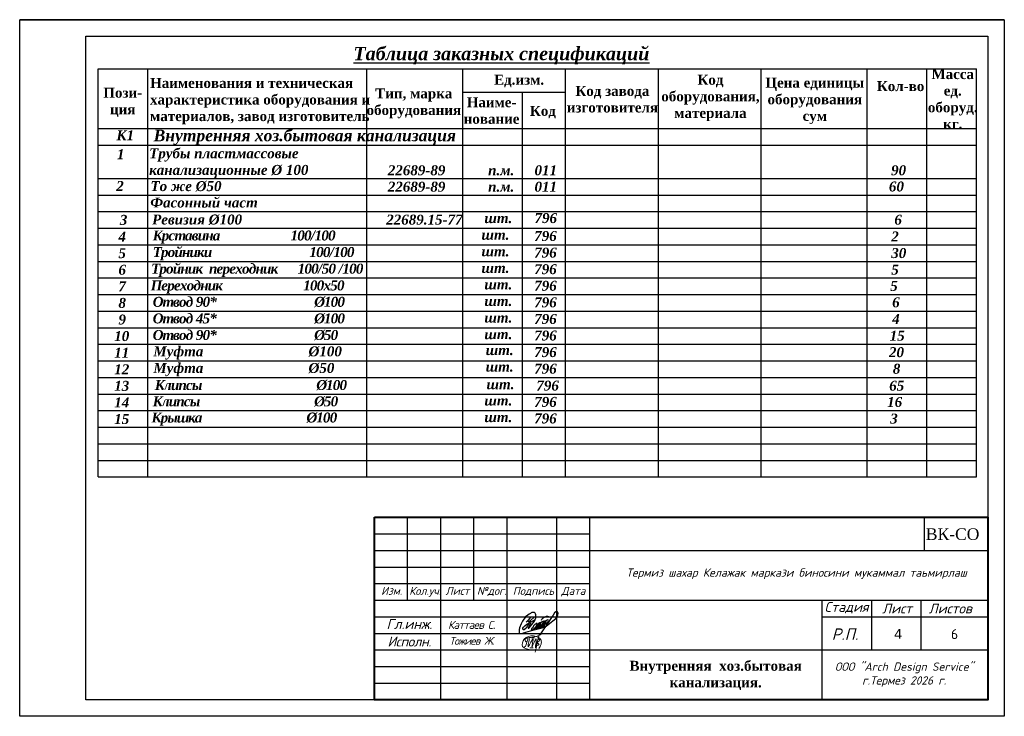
# Model space of a CAD drawing. Header units: inches. Extents: x 8001 to 766003, y -84601 to 563258.
# Tile 119 of 169: x 459026 to 488726, y 9970 to 30970. Entities that reach past the tile are written whole.
import ezdxf

# ---------------------------------------------------------------- set-up
doc = ezdxf.new("R2010")
doc.units = ezdxf.units.IN
doc.header["$MEASUREMENT"] = 0
doc.layers.add('_0', color=7, linetype='Continuous', lineweight=15)
doc.layers.add('ФВС-3', color=7, linetype='Continuous', lineweight=25)
doc.styles.add('MyStyle', font='isocpeur.ttf', dxfattribs={"height": 400})
doc.styles.add('OOO-Kazar', font='txt')
doc.styles.get("Standard").update_dxf_attribs({"font": 'arial.ttf'})

# ---------------------------------------------------------------- blocks, each defined once
blk = doc.blocks.new('gfnfd')
at = {"layer": '_0', "color": 5, "ltscale": 100}
for points in [[(6520817.7, 2413293.9), (6520848.3, 2413293.6)], [(6520801, 2413191.6), (6520834.5, 2413191.6)]]:
    blk.add_lwpolyline(points, dxfattribs=at)
blk.add_arc((6518800.2, 2413812.4), 2051.1, 342.79532, 345.32891, dxfattribs=at)
for points in [[(6520891.3, 2413186), (6520915, 2413229.1), (6520915.3, 2413268.7), (6520745.7, 2413281.4), (6520730.3, 2413208), (6520826.7, 2413172.7)], [(6520765.3, 2413254.6), (6520754.2, 2413268.5), (6520847.3, 2413304.6), (6520939, 2413338.6)], [(6520800.2, 2413285.4), (6520787, 2413204.9), (6520836.4, 2413284.7), (6520823.2, 2413202), (6520865.6, 2413283.3), (6520858, 2413196.4), (6520894.9, 2413321.6), (6520855, 2413150)], [(6520887.9, 2413287.6), (6520900.4, 2413265.9), (6520878.9, 2413249.6), (6520895.2, 2413224), (6520870, 2413212.6), (6520870.2, 2413206.7)], [(6520759.5, 2413205.7), (6520745.6, 2413203.3)]]:
    blk.add_spline(points, degree=3, dxfattribs=at)
blk = doc.blocks.new('rrwerewrewrewrew')
at = {"color": 5}
for points in [[(387872, 564817), (385461, 560165, 0.5555675), (386382, 560107), (391670, 566719), (392907, 570003, 0.1652467), (392907, 572723, 0.4373519), (390680, 575054, 0.1925367), (387853, 574100), (386571, 573489), (385290, 572586), (383117, 570710), (380078, 566719), (378699, 564105), (377285, 560326), (377078, 559578, 0.0785228), (377003, 555809, 0.2301942), (377694, 554621, 0.0887128), (377781, 554616, 0.0887128), (379419, 554812, 0.0887128), (381084, 555304), (390088, 557920), (399004, 560086), (402154, 561376)], [(387980, 570424), (385421, 567493, 0.2289988), (385508, 566433, 0.4148871), (386276, 566280), (387929, 567230), (391574, 570827), (387929, 567230), (383602, 559965), (381685, 558391), (380818, 558391), (380448, 559062), (380582, 559876), (380932, 560780), (382245, 562139), (384351, 563843), (392166, 568035)], [(390507, 558635), (395529, 562210), (397057, 563852), (397766, 564614), (397257, 565308), (395804, 564684), (393930, 562390), (393187, 560845, 0.2425571), (393041, 559580, 0.403283), (393704, 559264), (399431, 563972), (400603, 565962), (400228, 566548), (398635, 565939), (397633, 564795), (395782, 562481), (395782, 560295), (396385, 560295), (399478, 562450), (401915, 565049, 0.0481341), (402290, 566969, 0.1195267), (400636, 565910), (398470, 562543), (398470, 560904), (398892, 560600), (405033, 566245, 0.1215434), (405033, 567557, 0.358457), (404400, 567908, 0.1500372), (402713, 566737), (401915, 565049), (401358, 564455, 0.1033271), (401119, 561843, 0.5753384), (401471, 561164, 0.1529521), (402959, 561934), (404869, 563552), (412161, 569153), (414224, 572291), (414531, 574421), (414044, 575728), (413253, 576151), (412242, 575691), (411129, 574552), (409777, 572512), (406098, 567138), (396979, 553520)], [(398349, 567683, -0.1723995), (399516, 569357, -0.0937472), (402528, 571150, -0.2781187), (405794, 570727)], [(393348, 564247, 0.1582973), (390735, 562114), (389962, 560238), (388831, 559169, 0.4981733), (388831, 558274, 0.2094685), (389828, 557885), (393236, 561652), (394204, 563658, 0.4643233), (393929, 564350), (393348, 564299), (393348, 564247)]]:
    blk.add_lwpolyline(points, format="xyb", dxfattribs=at)
blk.add_lwpolyline([(385421, 567493), (383513, 565557)], dxfattribs=at)

msp = doc.modelspace()

# ---------------------------------------------------------------- linework, layer by layer
at = {"color": 0}
for p, q in [((488725.876, 30969.908), (459025.876, 30969.908)), ((459025.876, 9969.908), (459025.876, 30969.908)), ((488725.876, 30969.908), (488725.876, 9969.908)), ((461025.876, 30469.908), (488225.876, 30469.908)), ((461025.876, 10469.908), (461025.876, 30469.908)), ((488225.876, 30469.908), (488225.876, 10469.908)), ((461390.347, 29485.164), (487890.347, 29485.164)), ((461390.347, 17185.164), (461390.347, 29485.164)), ((462890.347, 17185.164), (462890.347, 29485.164)), ((469496.419, 17185.164), (469496.419, 29485.164)), ((472390.347, 17185.164), (472390.347, 29485.164)), ((475490.347, 17185.164), (475490.347, 29485.164)), ((478290.347, 17185.164), (478290.347, 29485.164)), ((481390.347, 17185.164), (481390.347, 29485.164)), ((484590.347, 17185.164), (484590.347, 29485.164)), ((486390.347, 17185.164), (486390.347, 29485.164)), ((487890.347, 17185.164), (487890.347, 29485.164)), ((472390.347, 28785.164), (475490.347, 28785.164)), ((474190.347, 17185.164), (474190.347, 28785.164)), ((461390.347, 27685.164), (487890.347, 27685.164)), ((461390.347, 27185.164), (487890.347, 27185.164)), ((461390.347, 26185.164), (487890.347, 26185.164)), ((461390.347, 25685.164), (487890.347, 25685.164)), ((461390.347, 25185.164), (487890.347, 25185.164)), ((461390.347, 24685.164), (487890.347, 24685.164)), ((461390.347, 24185.164), (487890.347, 24185.164)), ((461390.347, 23685.164), (487890.347, 23685.164)), ((461390.347, 23185.164), (487890.347, 23185.164)), ((461390.347, 22685.164), (487890.347, 22685.164)), ((461390.347, 22185.164), (487890.347, 22185.164)), ((461390.347, 21685.164), (487890.347, 21685.164)), ((461390.347, 21185.164), (487890.347, 21185.164)), ((461390.347, 20685.164), (487890.347, 20685.164)), ((461390.347, 20185.164), (487890.347, 20185.164)), ((461390.347, 19685.164), (487890.347, 19685.164)), ((461390.347, 19185.164), (487890.347, 19185.164)), ((461390.347, 18685.164), (487890.347, 18685.164)), ((461390.347, 18185.164), (487890.347, 18185.164)), ((461390.347, 17685.164), (487890.347, 17685.164)), ((461390.347, 17185.164), (487890.347, 17185.164)), ((488225.876, 10469.908), (461025.876, 10469.908))]:
    msp.add_line(p, q, dxfattribs=at)
for p, q in [((459025.876, 30969.908), (488725.876, 30969.908)), ((488725.876, 9969.908), (459025.876, 9969.908))]:
    msp.add_line(p, q)
at = {"linetype": 'Continuous'}
for p, q in [((469725.876, 15969.908), (488225.876, 15969.908)), ((469725.876, 10469.908), (469725.876, 15969.908)), ((470725.876, 13469.908), (470725.876, 15969.908)), ((471725.876, 10469.908), (471725.876, 15969.908)), ((472725.876, 13469.908), (472725.876, 15969.908)), ((473725.876, 10469.908), (473725.876, 15969.908)), ((475225.876, 10469.908), (475225.876, 15969.908)), ((476225.876, 10469.908), (476225.876, 15969.908)), ((476225.876, 14969.908), (488225.876, 14969.908)), ((469725.876, 13969.908), (476225.876, 13969.908)), ((469725.876, 13469.908), (476225.876, 13469.908)), ((476225.876, 13469.908), (488225.876, 13469.908)), ((483225.876, 13469.908), (483225.876, 10469.908)), ((484725.876, 11969.908), (484725.876, 13469.908)), ((486220.038, 11969.908), (486220.038, 13469.908)), ((483225.876, 12969.908), (488225.876, 12969.908)), ((476225.876, 11969.908), (488225.876, 11969.908))]:
    msp.add_line(p, q, dxfattribs=at)
at = {"linetype": 'ByBlock', "ltscale": 0.1}
msp.add_line((486305.876, 15969.908), (486305.876, 14969.908), dxfattribs=at)
at = {"lineweight": 40}
msp.add_lwpolyline([(469725.876, 15969.908), (488225.876, 15969.908), (488225.876, 10469.908), (469725.876, 10469.908)], close=True, dxfattribs=at)
at = {"linetype": 'Continuous'}
for points in [[(469725.876, 15469.908), (476225.876, 15469.908)], [(469725.876, 14969.908), (476225.876, 14969.908)], [(469725.876, 14469.908), (476225.876, 14469.908)], [(469725.876, 12969.908), (476225.876, 12969.908)], [(469725.876, 12469.908), (476225.876, 12469.908)], [(469725.876, 11969.908), (476225.876, 11969.908)], [(469725.876, 11469.908), (476225.876, 11469.908)], [(469725.876, 10969.908), (476225.876, 10969.908)]]:
    msp.add_lwpolyline(points, dxfattribs=at)

# ---------------------------------------------------------------- block references
at = {"color": 6, "xscale": 0.03125, "yscale": 0.03125, "zscale": 0.03125}
msp.add_blockref('rrwerewrewrewrew', (462314.239, -4869.898), dxfattribs=at)
at = {"layer": '_0', "xscale": 3, "yscale": 3, "zscale": 3}
msp.add_blockref('gfnfd', (-19087993.458, -7227545.725), dxfattribs=at)

# ---------------------------------------------------------------- texts
at = {"color": 0}
for s, insert, char_height, width, attachment_point in [('{\\fTimes New Roman|b1|i1|c204|p18;\\LТаблица заказных спецификаций}', (473555.964, 30149.853), 400, 9709.96253, 2), ('{\\fTimes New Roman|b1|i0|c204|p18;Масса \\Pед.\\Pоборуд.\\Pкг.}', (487170.536, 29480.273), 300, 2018.58837, 2), ('{\\fTimes New Roman|b1|i0|c204|p18;Наименования и техническая характеристика оборудования и материалов, завод изготовитель}', (462957.858, 29213.462), 300, 6824.49363, 1), ('{\\fTimes New Roman|b1|i0|c204|p18;Ед.изм.}', (473335.253, 29311.066), 300, 1741.27809, 1), ('{\\fTimes New Roman|b1|i0|c204|p18;Код оборудования, материала}', (479861.319, 29309.334), 300, 2642.92335, 2), ('{\\fTimes New Roman|b1|i0|c204|p18;Цена единицы оборудования\\Pсум}', (483008.892, 29221.25), 300, 3838.80742, 2), ('{\\fTimes New Roman|b1|i0|c204|p18;Кол-во}', (484881.868, 29117.718), 300, 1883.37616, 1), ('{\\fTimes New Roman|b1|i0|c204|p18;Пози-\\Pция}', (462133.724, 28919.63), 300, 1778.65771, 2), ('{\\fTimes New Roman|b1|i0|c204|p18;Тип, марка оборудования}', (470914.13, 28897.827), 300, 2555.80105, 2), ('{\\fTimes New Roman|b1|i0|c204|p18;Код завода изготовителя}', (476903.98, 28973.516), 300, 3755.54488, 2), ('{\\fTimes New Roman|b1|i0|c204|p18;Наиме-\\Pнование}', (473259.816, 28631.892), 300, 2217.68144, 2), ('{\\fTimes New Roman|b1|i0|c204|p18;Код}', (474415.803, 28371.848), 300, 2042.16445, 1), ('{\\fTimes New Roman|b1|i1|c204|p18;К1}', (461942.974, 27636.279), 300, 500.47657, 1), ('{\\fTimes New Roman|b1|i1|c204|p18;1}', (461959.1, 27064.644), 300, 200.04398, 1), ('{\\fTimes New Roman|b1|i1|c204|p18;2}', (461937.99, 26106.148), 300, 216.91492, 1), ('{\\fTimes New Roman|b0|i0|c204|p18;    \\fTimes New Roman|b1|i1|c204|p18;3}', (461593.091, 25085.847), 300, 1297.25557, 1), ('{\\fTimes New Roman|b1|i1|c204|p18;4}', (462004.305, 24582.064), 300, 225.3504, 1), ('{\\fTimes New Roman|b1|i1|c204|p18;\\T0.9;Kрставина                     \\fTimes New Roman|b1|i1|c0|p18;10\\fTimes New Roman|b1|i1|c204|p18;0\\fTimes New Roman|b1|i1|c0|p18;/100}', (463037.33, 24615.054), 300, 6163.01686, 1), ('{\\fTimes New Roman|b1|i1|c204|p18;5}', (462004.305, 24082.064), 300, 225.3504, 1), ('{\\fTimes New Roman|b1|i1|c204|p18;6}', (462004.305, 23582.064), 300, 225.3504, 1), ('{\\fTimes New Roman|b1|i1|c204|p18;7}', (462004.305, 23082.064), 300, 225.3504, 1), ('{\\fTimes New Roman|b1|i1|c204|p18;\\T0.9;Переходник                        100х50 }', (462977.494, 23108.409), 300, 6128.8364, 1), ('{\\fTimes New Roman|b0|i0|c204|p18;   \\fTimes New Roman|b1|i1|c204|p18;шт.}', (472702.079, 23139.637), 300, 1347.80721, 1), ('{\\fTimes New Roman|b1|i1|c204|p18;796}', (474545.823, 23099.15), 300, 671.99784, 1), ('{\\fTimes New Roman|b1|i1|c0|p18;5}', (485284.773, 23094.824), 300, 473.94239, 1), ('{\\fTimes New Roman|b1|i1|c204|p18;8}', (462004.305, 22582.064), 300, 225.3504, 1), ('{\\fTimes New Roman|b1|i1|c204|p18;\\T0.9;Отвод 90*                             %%C\\fTimes New Roman|b1|i1|c0|p18;10\\fTimes New Roman|b1|i1|c204|p18;0 }', (463037.33, 22615.054), 300, 6259.77853, 1), ('{\\fTimes New Roman|b1|i1|c204|p18;796}', (474545.823, 22599.15), 300, 671.99784, 1), ('{\\fTimes New Roman|b1|i1|c0|p18;6}', (485343.492, 22600.732), 300, 446.83562, 1), ('{\\fTimes New Roman|b0|i0|c204|p18;   \\fTimes New Roman|b1|i1|c204|p18;шт.}', (472702.079, 22639.637), 300, 1347.80721, 1), ('{\\fTimes New Roman|b1|i1|c204|p18;9}', (462004.305, 22082.064), 300, 225.3504, 1), ('{\\fTimes New Roman|b1|i1|c204|p18;\\T0.9;Отвод \\fTimes New Roman|b1|i1|c0|p18;45\\fTimes New Roman|b1|i1|c204|p18;*                             %%C\\fTimes New Roman|b1|i1|c0|p18;10\\fTimes New Roman|b1|i1|c204|p18;0 }', (463037.33, 22115.054), 300, 6259.77853, 1), ('{\\fTimes New Roman|b0|i0|c204|p18;   \\fTimes New Roman|b1|i1|c204|p18;шт.}', (472702.079, 22139.637), 300, 1347.80721, 1), ('{\\fTimes New Roman|b1|i1|c204|p18;796}', (474545.823, 22099.15), 300, 671.99784, 1), ('{\\fTimes New Roman|b1|i1|c0|p18;4}', (485343.492, 22100.732), 300, 446.83562, 1), ('{\\fTimes New Roman|b1|i1|c204|p18;10}', (461877.527, 21582.064), 300, 445.32156, 1), ('{\\fTimes New Roman|b1|i1|c204|p18;\\T0.9;Отвод 90*                             %%C\\fTimes New Roman|b1|i1|c0|p18;50\\fTimes New Roman|b1|i1|c204|p18; }', (463037.33, 21615.054), 300, 6259.77853, 1), ('{\\fTimes New Roman|b0|i0|c204|p18;   \\fTimes New Roman|b1|i1|c204|p18;шт.}', (472702.079, 21639.637), 300, 1347.80721, 1), ('{\\fTimes New Roman|b1|i1|c204|p18;796}', (474545.823, 21599.15), 300, 671.99784, 1), ('{\\fTimes New Roman|b1|i1|c0|p18;15}', (485269.388, 21594.824), 300, 446.83562, 1), ('{\\fTimes New Roman|b1|i1|c204|p18;796}', (474545.823, 21099.15), 300, 671.99784, 1), ('{\\fTimes New Roman|b1|i1|c204|p18;11}', (461877.527, 21082.064), 300, 445.32156, 1), ('{\\fTimes New Roman|b1|i1|c204|p18;12}', (461877.527, 20582.064), 300, 445.32156, 1), ('{\\fTimes New Roman|b1|i1|c204|p18;796}', (474545.823, 20599.15), 300, 671.99784, 1), ('{\\fTimes New Roman|b1|i1|c204|p18;13}', (461877.527, 20082.064), 300, 445.32156, 1), ('{\\fTimes New Roman|b1|i1|c204|p18;\\T0.9;Клипсы                                  %%C100 }', (463101.442, 20106.133), 300, 6050.45429, 1), ('{\\fTimes New Roman|b0|i0|c204|p18;   \\fTimes New Roman|b1|i1|c204|p18;шт.}', (472766.192, 20130.716), 300, 1347.80721, 1), ('{\\fTimes New Roman|b1|i1|c204|p18;796}', (474609.936, 20090.229), 300, 671.99784, 1), ('{\\fTimes New Roman|b1|i1|c0|p18;65}', (485254.641, 20085.903), 300, 669.18601, 1), ('{\\fTimes New Roman|b1|i1|c204|p18;\\T0.9;Клипсы                                  %%C\\fTimes New Roman|b1|i1|c0|p18;50\\fTimes New Roman|b1|i1|c204|p18; }', (463037.33, 19615.054), 300, 6050.45429, 1), ('{\\fTimes New Roman|b1|i1|c204|p18;796}', (474545.823, 19599.15), 300, 671.99784, 1), ('{\\fTimes New Roman|b1|i1|c204|p18;14}', (461877.527, 19582.064), 300, 445.32156, 1), ('{\\fTimes New Roman|b0|i0|c204|p18;   \\fTimes New Roman|b1|i1|c204|p18;шт.}', (472702.079, 19639.637), 300, 1347.80721, 1), ('{\\fTimes New Roman|b1|i1|c0|p18;16}', (485191.386, 19594.824), 300, 669.18601, 1), ('{\\fTimes New Roman|b1|i1|c204|p18;1\\fTimes New Roman|b1|i1|c0|p18;5}', (461877.527, 19082.064), 300, 445.32156, 1), ('{\\fTimes New Roman|b1|i1|c204|p18;\\T0.9;Крышка                               %%C\\fTimes New Roman|b1|i1|c0|p18;100\\fTimes New Roman|b1|i1|c204|p18; }', (463000.403, 19126.969), 300, 5615.47211, 1), ('{\\fTimes New Roman|b0|i0|c204|p18;   \\fTimes New Roman|b1|i1|c204|p18;шт.}', (472702.079, 19139.637), 300, 1347.80721, 1), ('{\\fTimes New Roman|b1|i1|c204|p18;796}', (474545.823, 19099.15), 300, 671.99784, 1), ('{\\fTimes New Roman|b1|i0|c204|p18;Внутренняя  хоз.бытовая канализация.}', (480019.061, 11642.543), 300, 6520.08418, 2)]:
    msp.add_mtext(s, dxfattribs=dict(at, insert=insert, char_height=char_height, width=width, attachment_point=attachment_point))
for s, insert, char_height, width, attachment_point in [('{\\fTimes New Roman|b1|i1|c204|p18;Внутренняя хоз.бытовая канализация}', (463065.526, 27655.556), 350, 11712.80878, 1), ('{\\fTimes New Roman|b1|i1|c204|p18;Трубы пластмассовые канализационные %%C 1\\fTimes New Roman|b1|i1|c0|p18;0\\fTimes New Roman|b1|i1|c204|p18;0}', (462930.478, 27092.495), 300, 6727.63639, 1), ('{\\fTimes New Roman|b0|i0|c204|p18;  \\fTimes New Roman|b1|i1|c204|p18; 22689-89}', (469789.541, 26580.874), 300, 2182.69491, 1), ('{\\fTimes New Roman|b0|i0|c204|p18;    \\fTimes New Roman|b1|i1|c204|p18;п.м.}', (472702.079, 26580.874), 300, 1347.80721, 1), ('{\\fTimes New Roman|b1|i1|c204|p18;011}', (474554.826, 26580.874), 300, 3755.54488, 1), ('{\\fTimes New Roman|b1|i1|c204|p18;9\\fTimes New Roman|b1|i1|c0|p18;0}', (485310.584, 26580.874), 300, 999.03461, 1), ('{\\fTimes New Roman|b0|i0|c204|p18;   \\fTimes New Roman|b1|i1|c204|p18;То же %%C50}', (462631.205, 26102.946), 300, 3367.53657, 1), ('{\\fTimes New Roman|b0|i0|c204|p18;  \\fTimes New Roman|b1|i1|c204|p18; 22689-89}', (469789.541, 26086.021), 300, 2182.69491, 1), ('{\\fTimes New Roman|b0|i0|c204|p18;    \\fTimes New Roman|b1|i1|c204|p18;п.м.}', (472702.079, 26086.021), 300, 1347.80721, 1), ('{\\fTimes New Roman|b1|i1|c204|p18;011}', (474554.826, 26086.021), 300, 3755.54488, 1), ('{\\fTimes New Roman|b1|i1|c204|p18;60}', (485245.011, 26092.138), 300, 777.54939, 1), ('{\\fTimes New Roman|b1|i1|c204|p18;Фасонный част }', (462965.836, 25608.648), 300, 3703.49686, 1), ('{\\fTimes New Roman|b1|i1|c204|p18;Ревизия %%C100}', (463019.548, 25096.198), 300, 5458.04158, 1), ('{\\fTimes New Roman|b0|i0|c204|p18;  \\fTimes New Roman|b1|i1|c204|p18; 22689.15-77}', (469741.518, 25092.929), 300, 2680.50146, 1), ('{\\fTimes New Roman|b0|i0|c204|p18;   \\fTimes New Roman|b1|i1|c204|p18;шт.}', (472702.079, 25139.637), 300, 1488.26783, 1), ('{\\fTimes New Roman|b1|i1|c204|p18;796}', (474554.826, 25139.637), 300, 3755.54488, 1), ('{\\fTimes New Roman|b1|i1|c0|p18;6}', (485408.927, 25090.81), 300, 221.24081, 1), ('{\\fTimes New Roman|b0|i0|c204|p18;   \\fTimes New Roman|b1|i1|c204|p18;шт.}', (472614.89, 24636.808), 300, 1347.80721, 1), ('{\\fTimes New Roman|b1|i1|c204|p18;796}', (474545.823, 24599.15), 300, 671.99784, 1), ('{\\fTimes New Roman|b1|i1|c0|p18;2}', (485316.091, 24585.01), 300, 393.23682, 1), ('{\\fTimes New Roman|b1|i1|c204|p18;\\T0.9;Тройники                             100/100 }', (463037.33, 24115.054), 300, 6160.62292, 1), ('{\\fTimes New Roman|b0|i0|c204|p18;   \\fTimes New Roman|b1|i1|c204|p18;шт.}', (472614.89, 24136.808), 300, 1347.80721, 1), ('{\\fTimes New Roman|b1|i1|c204|p18;796}', (474545.823, 24099.15), 300, 671.99784, 1), ('{\\fTimes New Roman|b1|i1|c204|p18;\\T0.9;Тройник \\fTimes New Roman|b1|i1|c0|p18; \\fTimes New Roman|b1|i1|c204|p18;\\C0;переходник\\C256;      100/50 /100}', (462988.696, 23615.054), 300, 9353.01715, 1), ('{\\fTimes New Roman|b0|i0|c204|p18;   \\fTimes New Roman|b1|i1|c204|p18;шт.}', (472614.89, 23636.808), 300, 1347.80721, 1), ('{\\fTimes New Roman|b1|i1|c204|p18;796}', (474545.823, 23599.15), 300, 671.99784, 1), ('{\\fTimes New Roman|b1|i1|c0|p18;5}', (485316.091, 23585.01), 300, 393.23682, 1), ('{\\fTimes New Roman|b1|i1|c204|p18;Муфта \\fTimes New Roman|b1|i1|c0|p18;                          \\fTimes New Roman|b1|i1|c204|p18; %%C\\fTimes New Roman|b1|i1|c0|p18;100}', (463058.054, 21121.072), 300, 6438.36568, 1), ('{\\fTimes New Roman|b1|i1|c0|p18;20}', (485247.097, 21096.772), 300, 446.83562, 1), ('{\\fTimes New Roman|b1|i1|c204|p18;шт.}', (473081.148, 21160.886), 300, 781.87527, 1), ('{\\fTimes New Roman|b1|i1|c204|p18;Муфта \\fTimes New Roman|b1|i1|c0|p18;                          \\fTimes New Roman|b1|i1|c204|p18; %%C\\fTimes New Roman|b1|i1|c0|p18;50}', (463058.054, 20621.072), 300, 6438.36568, 1), ('{\\fTimes New Roman|b1|i1|c204|p18;шт.}', (473081.148, 20660.886), 300, 781.87527, 1), ('{\\fTimes New Roman|b1|i1|c0|p18;8}', (485362.869, 20596.752), 300, 446.83562, 1), ('{\\fISOCPEUR|b0|i1|c204|p34;\\T0.9;Каттаев С}.', (471945.876, 12725.222), 240, 2180, 4)]:
    msp.add_mtext(s, dxfattribs=dict(insert=insert, char_height=char_height, width=width, attachment_point=attachment_point))
at = {"attachment_point": 1}
for s, insert, char_height in [('{\\fTimes New Roman|b1|i1|c0|p18;30}', (485316.091, 24085.01), 300), ('{\\fTimes New Roman|b0|i0|c204|p18;ВК-СО}', (486358.782, 15636.944), 350)]:
    msp.add_mtext(s, dxfattribs=dict(at, insert=insert, char_height=char_height))
at = {"color": 1, "insert": (485283.681, 19094.824), "char_height": 300, "width": 469.7628, "attachment_point": 1}
msp.add_mtext('\\pxt2;{\\fTimes New Roman|b1|i1|c0|p18;\\C256;3}', dxfattribs=at)
at = {"color": 5, "lineweight": 30, "ltscale": 20, "insert": (485404.477, 12606.027), "char_height": 300, "attachment_point": 1}
msp.add_mtext_dynamic_manual_height_columns('{\\C256;4}', width=123, gutter_width=1250, heights=[0], dxfattribs=at)
at = {"insert": (487115.971, 12597.718), "char_height": 300, "attachment_point": 1, "style": 'MyStyle'}
msp.add_mtext_dynamic_manual_height_columns('6', width=968.8472, gutter_width=1250, heights=[0], dxfattribs=at)
at = {"layer": 'ФВС-3', "linetype": 'Continuous', "lineweight": 5, "style": 'OOO-Kazar'}
for s, insert, char_height, attachment_point in [('{\\fISOCPEUR|b0|i1|c204|p34;Термиз шахар Келажак маркази биносини мукаммал таьмирлаш\\P  }', (482460.309, 13693.079), 250, 8), ('{\\fISOCPEUR|b0|i1|c204|p34;Изм.}', (470245.232, 13870.336), 240, 2), ('{\\fISOCPEUR|b0|i1|c204|p34;Кол.уч.}', (471257.267, 13870.336), 240, 2), ('{\\fISOCPEUR|b0|i1|c204|p34;Лист}', (472229.365, 13870.336), 240, 2), ('{\\fISOCPEUR|b0|i1|c204|p34;№дог.}', (473265.257, 13870.336), 240, 2), ('{\\fISOCPEUR|b0|i1|c204|p34;Подпись}', (474522.342, 13870.336), 240, 2), ('{\\fISOCPEUR|b0|i1|c204|p34;Дата}', (475726.984, 13870.336), 240, 2), ('{\\fISOCPEUR|b0|i1|c204|p34;Стадия}', (483967.012, 13069.908), 300, 8), ('{\\fISOCPEUR|b0|i1|c204|p34;Лист }', (485491.232, 13069.908), 300, 8), ('{\\fISOCPEUR|b0|i1|c204|p34;Листов }', (487095.239, 13069.908), 300, 8), ('{\\fISOCPEUR|b0|i1|c204|p34;Р.П.}', (483921.744, 12269.908), 350, 8), ('{\\fISOCPEUR|b0|i1|c204|p34;\\T0.95;Исполн.}', (470777.733, 12373.656), 300, 2), ('{\\fISOCPEUR|b0|i1|c204|p34;\\T0.9;Тожиев Ж.}', (472660.689, 12356.677), 230, 2), ('{\\fISOCPEUR|b0|i1|c204|p34;ООО "Arch Design Service"\\Pг.Термез 20\\fISOCPEUR|b0|i1|c0|p34;26\\fISOCPEUR|b0|i1|c204|p34; г.\\P  }', (485704.768, 10441.06), 250, 8)]:
    msp.add_mtext(s, dxfattribs=dict(at, insert=insert, char_height=char_height, attachment_point=attachment_point))
at = {"layer": 'ФВС-3', "color": 0, "linetype": 'Continuous', "lineweight": 5, "insert": (470780.119, 12902.001), "char_height": 300, "attachment_point": 2, "style": 'OOO-Kazar'}
msp.add_mtext('{\\fISOCPEUR|b0|i1|c204|p34;\\C256;Гл.инж.}', dxfattribs=at)

doc.saveas('drawing.dxf')
